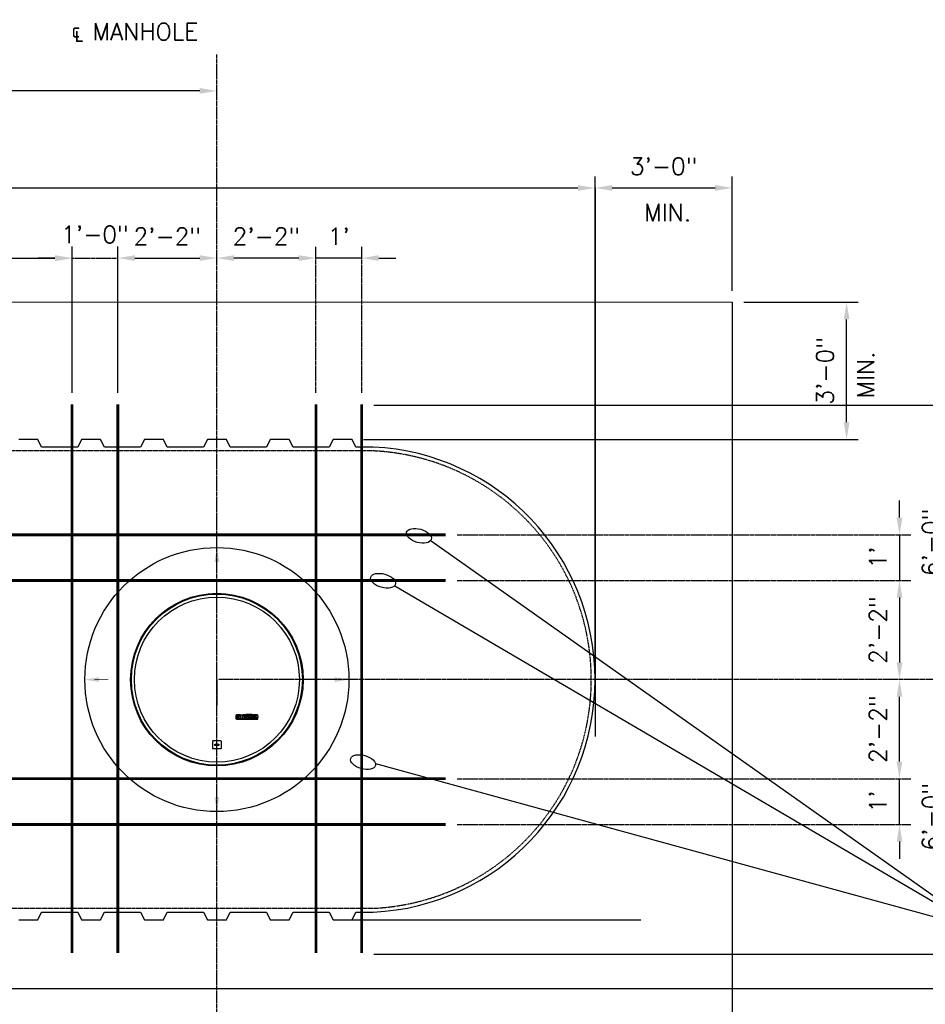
# Model space of a CAD drawing. Extents: x 2893 to 4079, y -406 to 622.
# Tile 33 of 53: x 3572 to 3810, y -18 to 240. Entities that reach past the tile are written whole.
import ezdxf

# ---------------------------------------------------------------- set-up
doc = ezdxf.new("R2010")
doc.units = 0
doc.header["$MEASUREMENT"] = 0
for name, pattern in [('CENTER1', [0.6625, 0.5, -0.075, 0.0125, -0.075]), ('HIDDEN3', [0.1875, 0.125, -0.0625]), ('TANK-SLAB$0$DASHED', [0.75, 0.5, -0.25])]:
    doc.linetypes.add(name, pattern=pattern)
doc.layers.get('0').update_dxf_attribs({"linetype": 'CONTINUOUS'})
for name, color, linetype in [('CENTERLINE', 3, 'CENTER1'), ('DIM', 3, 'CONTINUOUS'), ('REBAR', 4, 'TANK-SLAB$0$DASHED'), ('TANK-MANHOLE-COVER-40', 2, 'CONTINUOUS'), ('TANK-SLAB', 6, 'CONTINUOUS'), ('TANK-SLOPE', 3, 'CONTINUOUS'), ('TANK-UST', 5, 'CONTINUOUS'), ('TEXT', 3, 'CONTINUOUS')]:
    doc.layers.add(name, color=color, linetype=linetype)
doc.layers.add('FREEZE-LINES', color=8, linetype='CONTINUOUS', plot=False)
doc.styles.add('SIMPLEX', font='simplex')
doc.styles.add('TANK-SLAB$0$SIMPLEX', font='simplex')
doc.dimstyles.new('DIM48', dxfattribs={"dimscale": 48, "dimtxt": 0.09375, "dimasz": 0.09375, "dimexe": 0.0625, "dimexo": 0.0625, "dimgap": 0.0625, "dimtad": 1, "dimdec": 4, "dimzin": 3, "dimdsep": 46, "dimlunit": 4, "dimtxsty": 'SIMPLEX', "dimcen": 0, "dimclrd": 3, "dimclre": 3, "dimclrt": 3, "dimadec": 0, "dimazin": 0, "dimtfac": 1, "dimtdec": 4, "dimtofl": 0, "dimtmove": 2, "dimatfit": 3, "dimfxl": 1, "dimfrac": 2, "dimtolj": 1, "dimtzin": 3, "dimarcsym": 0})

# ---------------------------------------------------------------- blocks, each defined once
blk = doc.blocks.new('*D7')
at = {"layer": 'DIM', "color": 3, "lineweight": -2, "transparency": 16777216}
for p, q in [((3762.03, 165.68), (3792.03, 165.68)), ((3789.03, 134.18), (3789.03, 161.18)), ((3662.28, 129.68), (3792.03, 129.68))]:
    blk.add_line(p, q, dxfattribs=at)
at = {"layer": 'DIM', "color": 3, "transparency": 16777216}
for points in [[(3788.28, 161.18), (3789.78, 161.18), (3789.03, 165.68)], [(3788.28, 134.18), (3789.78, 134.18), (3789.03, 129.68)]]:
    blk.add_solid(points, dxfattribs=at)
at = {"layer": 'DIM', "color": 3, "transparency": 16777216, "insert": (3783.36, 147.68), "char_height": 4.5, "attachment_point": 5, "rotation": 90, "style": 'SIMPLEX'}
blk.add_mtext('\\A1;3\'-0"', dxfattribs=at)
blk = doc.blocks.new('*D21')
at = {"layer": 'DIM', "color": 3, "lineweight": -2, "transparency": 16777216}
for p, q in [((3664.98, 138.68), (3819.78, 138.68)), ((3816.78, 134.18), (3816.78, 71.18))]:
    blk.add_line(p, q, dxfattribs=at)
at = {"layer": 'DIM', "color": 3, "transparency": 16777216}
for points in [[(3816.03, 134.18), (3817.53, 134.18), (3816.78, 138.68)], [(3816.03, 71.18), (3817.53, 71.18), (3816.78, 66.68)]]:
    blk.add_solid(points, dxfattribs=at)
at = {"layer": 'DIM', "color": 3, "transparency": 16777216, "insert": (3811.11, 102.68), "char_height": 4.5, "attachment_point": 5, "rotation": 90, "style": 'SIMPLEX'}
blk.add_mtext('\\A1;6\'-0"', dxfattribs=at)
blk = doc.blocks.new('*D22')
at = {"layer": 'DIM', "color": 3, "lineweight": -2, "transparency": 16777216}
for p, q in [((3816.78, 62.18), (3816.78, -0.82)), ((3664.98, -5.32), (3819.78, -5.32))]:
    blk.add_line(p, q, dxfattribs=at)
at = {"layer": 'DIM', "color": 3, "transparency": 16777216}
for points in [[(3816.03, 62.18), (3817.53, 62.18), (3816.78, 66.68)], [(3816.03, -0.82), (3817.53, -0.82), (3816.78, -5.32)]]:
    blk.add_solid(points, dxfattribs=at)
at = {"layer": 'DIM', "color": 3, "transparency": 16777216, "insert": (3811.11, 30.68), "char_height": 4.5, "attachment_point": 5, "rotation": 90, "style": 'SIMPLEX'}
blk.add_mtext('\\A1;6\'-0"', dxfattribs=at)
blk = doc.blocks.new('*D23')
at = {"layer": 'DIM', "color": 3, "lineweight": -2, "transparency": 16777216}
for p, q in [((3802.91, 109.18), (3802.91, 113.68)), ((3802.91, 88.18), (3802.91, 83.68))]:
    blk.add_line(p, q, dxfattribs=at)
at = {"layer": 'DIM', "color": 3, "transparency": 16777216}
for points in [[(3802.16, 109.18), (3803.66, 109.18), (3802.91, 104.68)], [(3802.16, 88.18), (3803.66, 88.18), (3802.91, 92.68)]]:
    blk.add_solid(points, dxfattribs=at)
at = {"layer": 'DIM', "color": 3, "transparency": 16777216, "insert": (3797.23, 98.68), "char_height": 4.5, "attachment_point": 5, "rotation": 90, "style": 'SIMPLEX'}
blk.add_mtext("\\A1;1'", dxfattribs=at)
blk = doc.blocks.new('*D24')
at = {"layer": 'DIM', "color": 3, "lineweight": -2, "transparency": 16777216}
blk.add_line((3802.91, 88.18), (3802.91, 71.18), dxfattribs=at)
at = {"layer": 'DIM', "color": 3, "transparency": 16777216}
for points in [[(3802.16, 88.18), (3803.66, 88.18), (3802.91, 92.68)], [(3802.16, 71.18), (3803.66, 71.18), (3802.91, 66.68)]]:
    blk.add_solid(points, dxfattribs=at)
at = {"layer": 'DIM', "color": 3, "transparency": 16777216, "insert": (3797.23, 79.68), "char_height": 4.5, "attachment_point": 5, "rotation": 90, "style": 'SIMPLEX'}
blk.add_mtext('\\A1;2\'-2"', dxfattribs=at)
blk = doc.blocks.new('*D25')
at = {"layer": 'DIM', "color": 3, "lineweight": -2, "transparency": 16777216}
for p, q in [((3802.91, 45.18), (3802.91, 49.68)), ((3802.91, 24.18), (3802.91, 19.68))]:
    blk.add_line(p, q, dxfattribs=at)
at = {"layer": 'DIM', "color": 3, "transparency": 16777216}
for points in [[(3802.16, 45.18), (3803.66, 45.18), (3802.91, 40.68)], [(3802.16, 24.18), (3803.66, 24.18), (3802.91, 28.68)]]:
    blk.add_solid(points, dxfattribs=at)
at = {"layer": 'DIM', "color": 3, "transparency": 16777216, "insert": (3797.23, 34.68), "char_height": 4.5, "attachment_point": 5, "rotation": 90, "style": 'SIMPLEX'}
blk.add_mtext("\\A1;1'", dxfattribs=at)
blk = doc.blocks.new('*D26')
at = {"layer": 'DIM', "color": 3, "lineweight": -2, "transparency": 16777216}
blk.add_line((3802.91, 45.18), (3802.91, 62.18), dxfattribs=at)
at = {"layer": 'DIM', "color": 3, "transparency": 16777216}
for points in [[(3802.16, 62.18), (3803.66, 62.18), (3802.91, 66.68)], [(3802.16, 45.18), (3803.66, 45.18), (3802.91, 40.68)]]:
    blk.add_solid(points, dxfattribs=at)
at = {"layer": 'DIM', "color": 3, "transparency": 16777216, "insert": (3797.23, 53.68), "char_height": 4.5, "attachment_point": 5, "rotation": 90, "style": 'SIMPLEX'}
blk.add_mtext('\\A1;2\'-2"', dxfattribs=at)
blk = doc.blocks.new('*D30')
at = {"layer": 'DIM', "color": 3, "lineweight": -2, "transparency": 16777216}
for p, q in [((3645.28, 177.27), (3640.78, 177.27)), ((3666.28, 177.27), (3670.78, 177.27))]:
    blk.add_line(p, q, dxfattribs=at)
at = {"layer": 'DIM', "color": 3, "transparency": 16777216}
for points in [[(3645.28, 178.02), (3645.28, 176.52), (3649.78, 177.27)], [(3666.28, 178.02), (3666.28, 176.52), (3661.78, 177.27)]]:
    blk.add_solid(points, dxfattribs=at)
at = {"layer": 'DIM', "color": 3, "transparency": 16777216, "insert": (3655.78, 182.95), "char_height": 4.5, "attachment_point": 5, "style": 'SIMPLEX'}
blk.add_mtext("\\A1;1'", dxfattribs=at)
blk = doc.blocks.new('*D31')
at = {"layer": 'DIM', "color": 3, "lineweight": -2, "transparency": 16777216}
blk.add_line((3645.28, 177.27), (3628.28, 177.27), dxfattribs=at)
at = {"layer": 'DIM', "color": 3, "transparency": 16777216}
for points in [[(3628.28, 178.02), (3628.28, 176.52), (3623.78, 177.27)], [(3645.28, 178.02), (3645.28, 176.52), (3649.78, 177.27)]]:
    blk.add_solid(points, dxfattribs=at)
at = {"layer": 'DIM', "color": 3, "transparency": 16777216, "insert": (3636.78, 182.95), "char_height": 4.5, "attachment_point": 5, "style": 'SIMPLEX'}
blk.add_mtext('\\A1;2\'-2"', dxfattribs=at)
blk = doc.blocks.new('*D32')
at = {"layer": 'DIM', "color": 3, "lineweight": -2, "transparency": 16777216}
blk.add_line((3602.29, 177.27), (3619.28, 177.27), dxfattribs=at)
at = {"layer": 'DIM', "color": 3, "transparency": 16777216}
for points in [[(3602.29, 178.02), (3602.29, 176.52), (3597.79, 177.27)], [(3619.28, 178.02), (3619.28, 176.52), (3623.78, 177.27)]]:
    blk.add_solid(points, dxfattribs=at)
at = {"layer": 'DIM', "color": 3, "transparency": 16777216, "insert": (3610.79, 182.95), "char_height": 4.5, "attachment_point": 5, "style": 'SIMPLEX'}
blk.add_mtext('\\A1;2\'-2"', dxfattribs=at)
blk = doc.blocks.new('*D33')
at = {"layer": 'DIM', "color": 3, "lineweight": -2, "transparency": 16777216}
blk.add_line((3619.28, 221.12), (3278.03, 221.12), dxfattribs=at)
at = {"layer": 'DIM', "color": 3, "transparency": 16777216}
for points in [[(3278.03, 221.87), (3278.03, 220.37), (3273.53, 221.12)], [(3619.28, 221.87), (3619.28, 220.37), (3623.78, 221.12)]]:
    blk.add_solid(points, dxfattribs=at)
at = {"layer": 'DIM', "color": 3, "transparency": 16777216, "insert": (3448.66, 227.54), "char_height": 4.5, "attachment_point": 5, "style": 'SIMPLEX'}
blk.add_mtext('\\A1;29\'-2 1/4"', dxfattribs=at)
blk = doc.blocks.new('*D40')
at = {"layer": 'DIM', "color": 3, "lineweight": -2, "transparency": 16777216}
for p, q in [((3718.52, 195.65), (3278.03, 195.65)), ((3723.02, 192.68), (3723.02, 192.65))]:
    blk.add_line(p, q, dxfattribs=at)
at = {"layer": 'DIM', "color": 3, "transparency": 16777216}
for points in [[(3278.03, 196.4), (3278.03, 194.9), (3273.53, 195.65)], [(3718.52, 196.4), (3718.52, 194.9), (3723.02, 195.65)]]:
    blk.add_solid(points, dxfattribs=at)
at = {"layer": 'DIM', "color": 3, "transparency": 16777216, "insert": (3498.28, 202.08), "char_height": 4.5, "attachment_point": 5, "style": 'SIMPLEX'}
blk.add_mtext('\\A1;37\'-5 1/2" (F.V. TANK LENGTH)', dxfattribs=at)
blk = doc.blocks.new('*D43')
at = {"layer": 'DIM', "color": 3, "lineweight": -2, "transparency": 16777216}
for p, q in [((3723.02, 69.68), (3723.02, 198.68)), ((3759.03, 168.68), (3759.03, 198.68)), ((3727.52, 195.68), (3754.53, 195.68))]:
    blk.add_line(p, q, dxfattribs=at)
at = {"layer": 'DIM', "color": 3, "transparency": 16777216}
for points in [[(3727.52, 196.43), (3727.52, 194.93), (3723.02, 195.68)], [(3754.53, 196.43), (3754.53, 194.93), (3759.03, 195.68)]]:
    blk.add_solid(points, dxfattribs=at)
at = {"layer": 'DIM', "color": 3, "transparency": 16777216, "insert": (3741.03, 201.36), "char_height": 4.5, "attachment_point": 5, "style": 'SIMPLEX'}
blk.add_mtext('\\A1;3\'-0"', dxfattribs=at)
blk = doc.blocks.new('*D49')
at = {"color": 3, "lineweight": -2, "transparency": 16777216}
for p, q in [((3585.79, 141.94), (3585.79, 180.27)), ((3597.79, 141.94), (3597.79, 180.27)), ((3581.29, 177.27), (3576.79, 177.27)), ((3602.29, 177.27), (3606.79, 177.27))]:
    blk.add_line(p, q, dxfattribs=at)
at = {"color": 3, "transparency": 16777216}
for points in [[(3581.29, 178.02), (3581.29, 176.52), (3585.79, 177.27)], [(3602.29, 178.02), (3602.29, 176.52), (3597.79, 177.27)]]:
    blk.add_solid(points, dxfattribs=at)
at = {"color": 3, "transparency": 16777216, "insert": (3591.79, 183.47), "char_height": 4.5, "attachment_point": 5, "style": 'SIMPLEX'}
blk.add_mtext('\\A1;1\'-0"', dxfattribs=at)
blk = doc.blocks.new('*D56')
at = {"color": 3, "lineweight": -2, "transparency": 16777216}
for p, q in [((3494.49, 141.94), (3494.49, 180.2)), ((3585.79, 141.94), (3585.79, 180.2)), ((3581.29, 177.2), (3498.99, 177.2))]:
    blk.add_line(p, q, dxfattribs=at)
at = {"color": 3, "transparency": 16777216}
for points in [[(3498.99, 177.95), (3498.99, 176.45), (3494.49, 177.2)], [(3581.29, 177.95), (3581.29, 176.45), (3585.79, 177.2)]]:
    blk.add_solid(points, dxfattribs=at)
at = {"color": 3, "transparency": 16777216, "insert": (3540.14, 182.88), "char_height": 4.5, "attachment_point": 5, "style": 'SIMPLEX'}
blk.add_mtext('\\A1;7\'-7"', dxfattribs=at)

msp = doc.modelspace()

# ---------------------------------------------------------------- linework, layer by layer
for p, q in [((3623.78419, 66.68407), (3623.78419, 60.01514)), ((3659.28419, 3.68407), (3735.03419, 3.68407))]:
    msp.add_line(p, q)
at = {"layer": 'CENTERLINE'}
for p, q in [((3623.78419, -244.43288), (3623.78419, 230.7218)), ((3597.78603, 141.94069), (3597.78603, 180.2706)), ((3649.78235, 141.94069), (3649.78235, 180.2706)), ((3661.78235, 141.94103), (3661.78235, 180.2706)), ((3585.78603, 177.2706), (3597.78603, 177.2706)), ((3686.79737, 104.68483), (3805.90919, 104.68483)), ((3686.79737, 92.68483), (3805.90919, 92.68483)), ((3826.39024, 66.68483), (3624.17139, 66.68483)), ((3686.79737, 40.68483), (3805.90919, 40.68483)), ((3686.79737, 28.68483), (3805.90919, 28.68483))]:
    msp.add_line(p, q, dxfattribs=at)
at = {"layer": 'DIM'}
for p, q in [((3723.02101, 195.68407), (3723.02101, 51.76869)), ((3661.78235, 177.2706), (3649.78235, 177.2706)), ((3802.90919, 104.68483), (3802.90919, 92.68483)), ((3802.90919, 28.68483), (3802.90919, 40.68483))]:
    msp.add_line(p, q, dxfattribs=at)
at = {"layer": 'FREEZE-LINES', "linetype": 'Continuous'}
msp.add_line((2892.65601, -14.31593), (4008.65601, -14.31593), dxfattribs=at)
at = {"layer": 'REBAR', "const_width": 0.75}
for points in [[(3585.78603, 138.94103), (3585.78189, -5.06852)], [(3597.78603, 138.94069), (3597.78189, -5.06886)], [(3597.78603, 138.94069), (3597.78189, -5.06886)], [(3649.78235, 138.94069), (3649.7865, -5.06886)], [(3649.78235, 138.94069), (3649.7865, -5.06886)], [(3661.78235, 138.94103), (3661.7865, -5.06852)], [(3661.78235, 138.94103), (3661.7865, -5.06852)], [(3305.79583, 104.68407), (3683.78419, 104.68407)], [(3305.79583, 92.68407), (3683.78419, 92.68407)], [(3305.79583, 40.68407), (3683.78419, 40.68407)], [(3305.79583, 28.68407), (3683.78419, 28.68407)]]:
    msp.add_lwpolyline(points, dxfattribs=at)
at = {"layer": 'TANK-MANHOLE-COVER-40', "color": 2}
for points in [[(3629.96073, 57.4946), (3629.96073, 57.41117), (3629.02823, 57.41117, 0.414213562), (3628.94971, 57.33265), (3628.94971, 56.37021, 0.414213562), (3629.02823, 56.29169), (3634.49596, 56.29169), (3634.43303, 56.20826), (3629.03314, 56.20826, -0.414213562), (3628.86628, 56.37512), (3628.86628, 57.32774, -0.414213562), (3629.03314, 57.4946)], [(3629.50389, 56.68589), (3629.50389, 56.75926), (3629.03731, 56.75926), (3629.02982, 56.78188), (3629.02631, 56.80291), (3629.02125, 56.83642), (3629.01813, 56.86174), (3629.01696, 56.8859), (3629.01605, 56.91508, -1), (3629.81424, 56.91508), (3629.81371, 56.87513), (3629.81279, 56.82615), (3629.81371, 56.78456), (3629.80631, 56.73188), (3629.79891, 56.68659), (3629.78966, 56.645), (3629.77209, 56.59694), (3629.75636, 56.56829), (3629.73509, 56.53871), (3629.71474, 56.51099), (3629.68699, 56.48326), (3629.65831, 56.462), (3629.62409, 56.43982), (3629.58986, 56.42319), (3629.54546, 56.40655), (3629.49736, 56.39639), (3629.43909, 56.38992), (3629.37804, 56.38899), (3629.32624, 56.38899), (3629.26981, 56.39269), (3629.22634, 56.39823), (3629.19119, 56.40285), (3629.15974, 56.41117), (3629.12736, 56.41857), (3629.09129, 56.42966), (3629.08387, 56.43312), (3629.04829, 56.62759), (3629.09982, 56.61312), (3629.1273, 56.60488), (3629.1557, 56.59756), (3629.19417, 56.59024), (3629.23723, 56.58566), (3629.28944, 56.58383), (3629.32791, 56.58291), (3629.37097, 56.58658), (3629.40578, 56.59298), (3629.44058, 56.60488), (3629.46715, 56.62502), (3629.48461, 56.64253), (3629.49913, 56.6676)], [(3629.26307, 56.91508), (3629.26307, 56.94975, -1), (3629.52984, 56.94975), (3629.52984, 56.91508)], [(3629.85992, 56.43076), (3629.85992, 56.59431), (3629.99673, 56.59431, 0.414213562), (3630.08016, 56.67774), (3630.08016, 56.99489), (3629.85992, 56.99489), (3629.85992, 57.2756), (3630.08016, 57.2756), (3630.08016, 57.44952), (3630.23957, 57.44952, 0.161867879), (3630.50154, 57.14662), (3630.50154, 56.99362), (3630.39015, 56.99362), (3630.39015, 56.5589), (3630.38392, 56.52646), (3630.37639, 56.50097), (3630.36479, 56.4807), (3630.34972, 56.46274), (3630.33232, 56.44594), (3630.31203, 56.42914), (3630.29347, 56.41697), (3630.25057, 56.39959), (3630.21404, 56.39264), (3630.18215, 56.38916), (3630.1549, 56.38916), (3630.11837, 56.38916), (3630.08069, 56.38916), (3630.04938, 56.39148), (3630.01691, 56.39554), (3629.99082, 56.40075), (3629.96241, 56.4077), (3629.93284, 56.41407), (3629.89573, 56.42276)], [(3630.79055, 57.30296), (3630.59974, 57.30296, -0.414213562), (3630.54015, 57.36255), (3630.54015, 57.43501, -0.414213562), (3630.59974, 57.4946), (3630.79055, 57.4946, -0.414213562), (3630.85014, 57.43501), (3630.85014, 57.36255, -0.414213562)], [(3631.31434, 56.62759), (3631.36587, 56.61312), (3631.39336, 56.60488), (3631.42175, 56.59756), (3631.46023, 56.59024), (3631.50328, 56.58566), (3631.55549, 56.58383), (3631.59397, 56.58291), (3631.63702, 56.58658), (3631.67183, 56.59298), (3631.70664, 56.60488), (3631.7332, 56.62502), (3631.75066, 56.64253), (3631.76518, 56.6676), (3631.76994, 56.68589), (3631.76994, 56.75926), (3631.30336, 56.75926), (3631.29588, 56.78188), (3631.29237, 56.80291), (3631.2873, 56.83642), (3631.28418, 56.86174), (3631.28301, 56.8859), (3631.2821, 56.91508, -1), (3632.08029, 56.91508), (3632.07976, 56.87513), (3632.07884, 56.82615), (3632.07976, 56.78456), (3632.07236, 56.73188), (3632.06496, 56.68659), (3632.05571, 56.645), (3632.03814, 56.59694), (3632.02241, 56.56829), (3632.00114, 56.53871), (3631.98079, 56.51099), (3631.95304, 56.48326), (3631.92437, 56.462), (3631.89014, 56.43982), (3631.85592, 56.42319), (3631.81152, 56.40655), (3631.76342, 56.39639), (3631.70514, 56.38992), (3631.64409, 56.38899), (3631.59229, 56.38899), (3631.53587, 56.39269), (3631.49239, 56.39823), (3631.45724, 56.40285), (3631.42579, 56.41117), (3631.39342, 56.41857), (3631.35734, 56.42966), (3631.34992, 56.43312)], [(3631.52913, 56.91508), (3631.52913, 56.94975, -1), (3631.79589, 56.94975), (3631.79589, 56.91508)], [(3633.851, 57.30296), (3633.66019, 57.30296, -0.414213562), (3633.6006, 57.36255), (3633.6006, 57.43501, -0.414213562), (3633.66019, 57.4946), (3633.851, 57.4946, -0.414213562), (3633.91059, 57.43501), (3633.91059, 57.36255, -0.414213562)]]:
    msp.add_lwpolyline(points, format="xyb", close=True, dxfattribs=at)
for points in [[(3630.85014, 56.40749), (3630.54015, 56.40749), (3630.54015, 57.24675), (3630.85014, 57.24675)], [(3631.23572, 56.40749), (3630.92573, 56.40749), (3630.92573, 57.4946), (3631.23572, 57.4946)], [(3633.08036, 57.41117), (3633.08036, 57.4946), (3631.36211, 57.4946), (3631.36211, 57.41117)], [(3633.005, 56.80647), (3633.00516, 56.80386), (3633.00533, 56.80122), (3633.00551, 56.79855), (3633.00569, 56.79584), (3633.00589, 56.79312), (3633.00608, 56.79038), (3633.00628, 56.78763), (3633.00647, 56.78487), (3633.00666, 56.78211), (3633.00685, 56.77934), (3633.00705, 56.77654), (3633.00727, 56.77371), (3633.00752, 56.77083), (3633.00781, 56.76789), (3633.00815, 56.76488), (3633.00854, 56.76178), (3633.009, 56.75859), (3633.00952, 56.75533), (3633.01009, 56.75201), (3633.01071, 56.74866), (3633.01138, 56.7453), (3633.01208, 56.74196), (3633.01282, 56.73864), (3633.01358, 56.73539), (3633.01436, 56.7322), (3633.01516, 56.72909), (3633.016, 56.72605), (3633.01686, 56.72308), (3633.01775, 56.72017), (3633.01868, 56.71734), (3633.01965, 56.71457), (3633.02067, 56.71186), (3633.02173, 56.70921), (3633.02283, 56.70662), (3633.02399, 56.70409), (3633.02519, 56.7016), (3633.02645, 56.69917), (3633.02777, 56.69678), (3633.02914, 56.69443), (3633.03057, 56.69212), (3633.03206, 56.68985), (3633.03362, 56.68762), (3633.03523, 56.68543), (3633.03689, 56.6833), (3633.03862, 56.68124), (3633.04039, 56.67924), (3633.04222, 56.67731), (3633.0441, 56.67546), (3633.04604, 56.6737), (3633.04803, 56.67202), (3633.05009, 56.67041), (3633.05221, 56.66887), (3633.05441, 56.6674), (3633.05669, 56.66598), (3633.05907, 56.66461), (3633.06153, 56.66329), (3633.0641, 56.66202), (3633.06676, 56.66079), (3633.06949, 56.65962), (3633.07229, 56.6585), (3633.07515, 56.65746), (3633.07805, 56.6565), (3633.08099, 56.65562), (3633.08394, 56.65483), (3633.08691, 56.65414), (3633.08989, 56.65354), (3633.09288, 56.65304), (3633.09587, 56.65264), (3633.09887, 56.65233), (3633.10187, 56.65211), (3633.10487, 56.65198), (3633.10788, 56.65193), (3633.11089, 56.65198), (3633.11389, 56.65211), (3633.11689, 56.65233), (3633.11989, 56.65264), (3633.12288, 56.65304), (3633.12587, 56.65354), (3633.12885, 56.65414), (3633.13182, 56.65483), (3633.13477, 56.65562), (3633.13771, 56.6565), (3633.14061, 56.65746), (3633.14347, 56.6585), (3633.14627, 56.65962), (3633.149, 56.66079), (3633.15166, 56.66202), (3633.15423, 56.66329), (3633.15669, 56.66461), (3633.15907, 56.66598), (3633.16135, 56.6674), (3633.16355, 56.66887), (3633.16567, 56.67041), (3633.16773, 56.67202), (3633.16972, 56.6737), (3633.17166, 56.67546), (3633.17354, 56.67731), (3633.17537, 56.67924), (3633.17715, 56.68124), (3633.17887, 56.6833), (3633.18053, 56.68543), (3633.18214, 56.68762), (3633.1837, 56.68985), (3633.18519, 56.69212), (3633.18662, 56.69443), (3633.18799, 56.69678), (3633.18931, 56.69917), (3633.19057, 56.7016), (3633.19177, 56.70409), (3633.19293, 56.70662), (3633.19403, 56.70921), (3633.19509, 56.71186), (3633.19611, 56.71457), (3633.19708, 56.71734), (3633.19801, 56.72017), (3633.1989, 56.72308), (3633.19976, 56.72605), (3633.2006, 56.72909), (3633.2014, 56.7322), (3633.20218, 56.73539), (3633.20294, 56.73864), (3633.20368, 56.74196), (3633.20438, 56.7453), (3633.20505, 56.74866), (3633.20567, 56.75201), (3633.20624, 56.75533), (3633.20676, 56.75859), (3633.20722, 56.76178), (3633.20761, 56.76488), (3633.20795, 56.76789), (3633.20824, 56.77083), (3633.20849, 56.77371), (3633.20871, 56.77654), (3633.20891, 56.77934), (3633.2091, 56.78211), (3633.20929, 56.78487), (3633.20948, 56.78763), (3633.20968, 56.79038), (3633.20987, 56.79312), (3633.21007, 56.79584), (3633.21025, 56.79855), (3633.21043, 56.80122), (3633.2106, 56.80386), (3633.21076, 56.80647), (3633.2109, 56.80903), (3633.21102, 56.81156), (3633.21112, 56.81406), (3633.21121, 56.81652), (3633.21127, 56.81897), (3633.21132, 56.8214), (3633.21135, 56.82382), (3633.21136, 56.82623), (3633.21135, 56.82865), (3633.21132, 56.83107), (3633.21127, 56.8335), (3633.21121, 56.83594), (3633.21112, 56.83841), (3633.21102, 56.8409), (3633.2109, 56.84343), (3633.21076, 56.84599), (3633.2106, 56.8486), (3633.21043, 56.85124), (3633.21025, 56.85392), (3633.21007, 56.85662), (3633.20987, 56.85935), (3633.20968, 56.86209), (3633.20948, 56.86484), (3633.20929, 56.8676), (3633.2091, 56.87036), (3633.20891, 56.87313), (3633.20871, 56.87592), (3633.20849, 56.87876), (3633.20824, 56.88164), (3633.20795, 56.88458), (3633.20761, 56.88759), (3633.20722, 56.89069), (3633.20676, 56.89388), (3633.20624, 56.89714), (3633.20567, 56.90045), (3633.20505, 56.9038), (3633.20438, 56.90716), (3633.20368, 56.91051), (3633.20294, 56.91382), (3633.20218, 56.91708), (3633.2014, 56.92027), (3633.2006, 56.92338), (3633.19976, 56.92642), (3633.1989, 56.92939), (3633.19801, 56.93229), (3633.19708, 56.93513), (3633.19611, 56.9379), (3633.19509, 56.94061), (3633.19403, 56.94325), (3633.19293, 56.94584), (3633.19177, 56.94838), (3633.19057, 56.95086), (3633.18931, 56.9533), (3633.18799, 56.95569), (3633.18662, 56.95804), (3633.18519, 56.96035), (3633.1837, 56.96262), (3633.18214, 56.96485), (3633.18053, 56.96703), (3633.17887, 56.96916), (3633.17715, 56.97123), (3633.17537, 56.97323), (3633.17354, 56.97516), (3633.17166, 56.977), (3633.16972, 56.97877), (3633.16773, 56.98045), (3633.16567, 56.98206), (3633.16355, 56.98359), (3633.16135, 56.98507), (3633.15907, 56.98649), (3633.15669, 56.98785), (3633.15423, 56.98917), (3633.15166, 56.99045), (3633.149, 56.99168), (3633.14627, 56.99285), (3633.14347, 56.99396), (3633.14061, 56.995), (3633.13771, 56.99597), (3633.13477, 56.99685), (3633.13182, 56.99764), (3633.12885, 56.99833), (3633.12587, 56.99892), (3633.12288, 56.99942), (3633.11989, 56.99983), (3633.11689, 57.00014), (3633.11389, 57.00036), (3633.11089, 57.00049), (3633.10788, 57.00053), (3633.10487, 57.00049), (3633.10187, 57.00036), (3633.09887, 57.00014), (3633.09587, 56.99983), (3633.09288, 56.99942), (3633.08989, 56.99892), (3633.08691, 56.99833), (3633.08394, 56.99764), (3633.08099, 56.99685), (3633.07805, 56.99597), (3633.07515, 56.995), (3633.07229, 56.99396), (3633.06949, 56.99285), (3633.06676, 56.99168), (3633.0641, 56.99045), (3633.06153, 56.98917), (3633.05907, 56.98785), (3633.05669, 56.98649), (3633.05441, 56.98507), (3633.05221, 56.98359), (3633.05009, 56.98206), (3633.04803, 56.98045), (3633.04604, 56.97877), (3633.0441, 56.977), (3633.04222, 56.97516), (3633.04039, 56.97323), (3633.03862, 56.97123), (3633.03689, 56.96916), (3633.03523, 56.96703), (3633.03362, 56.96485), (3633.03206, 56.96262), (3633.03057, 56.96035), (3633.02914, 56.95804), (3633.02777, 56.95569), (3633.02645, 56.9533), (3633.02519, 56.95086), (3633.02399, 56.94838), (3633.02283, 56.94584), (3633.02173, 56.94325), (3633.02067, 56.94061), (3633.01965, 56.9379), (3633.01868, 56.93513), (3633.01775, 56.93229), (3633.01686, 56.92939), (3633.016, 56.92642), (3633.01516, 56.92338), (3633.01436, 56.92027), (3633.01358, 56.91708), (3633.01282, 56.91382), (3633.01208, 56.91051), (3633.01138, 56.90716), (3633.01071, 56.9038), (3633.01009, 56.90045), (3633.00952, 56.89714), (3633.009, 56.89388), (3633.00854, 56.89069), (3633.00815, 56.88759), (3633.00781, 56.88458), (3633.00752, 56.88164), (3633.00727, 56.87876), (3633.00705, 56.87592), (3633.00685, 56.87313), (3633.00666, 56.87036), (3633.00647, 56.8676), (3633.00628, 56.86484), (3633.00608, 56.86209), (3633.00589, 56.85935), (3633.00569, 56.85662), (3633.00551, 56.85392), (3633.00533, 56.85124), (3633.00516, 56.8486), (3633.005, 56.84599), (3633.00486, 56.84343), (3633.00474, 56.8409), (3633.00464, 56.83841), (3633.00455, 56.83594), (3633.00449, 56.8335), (3633.00444, 56.83107), (3633.00441, 56.82865), (3633.0044, 56.82623), (3633.00441, 56.82382), (3633.00444, 56.8214), (3633.00449, 56.81897), (3633.00455, 56.81652), (3633.00464, 56.81406), (3633.00474, 56.81156), (3633.00486, 56.80903)], [(3633.91059, 56.40749), (3633.6006, 56.40749), (3633.6006, 57.24675), (3633.91059, 57.24675)]]:
    msp.add_lwpolyline(points, close=True, dxfattribs=at)
for points in [[(3632.35743, 57.00699), (3632.36322, 57.00699), (3632.36322, 57.26799), (3632.63444, 57.26799), (3632.63444, 56.40749), (3632.32445, 56.40749), (3632.32445, 56.76935, 0.414213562), (3632.15759, 56.9362), (3632.1139, 56.9362), (3632.1139, 57.26799, -0.015514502), (3632.12747, 57.27483, -0.024733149), (3632.13631, 57.27842, -0.005945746), (3632.15197, 57.28369, -0.012869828), (3632.1593, 57.28585, -0.049413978), (3632.17578, 57.28855, -0.053929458), (3632.19107, 57.28787, -0.036627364), (3632.20557, 57.28456, -0.042564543), (3632.21744, 57.27977, -0.006290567), (3632.22779, 57.27436, -0.008872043), (3632.23502, 57.27031, -0.009321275), (3632.24655, 57.26328, -0.009741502), (3632.25733, 57.25613, -0.028906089), (3632.26752, 57.24816, -0.027693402), (3632.27716, 57.2387, -0.026629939), (3632.28624, 57.22761, -0.041647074), (3632.29102, 57.21979, -0.000264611), (3632.29597, 57.20994, -0.00016335), (3632.30398, 57.19398, -0.000116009), (3632.31319, 57.17557, -0.000665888), (3632.31479, 57.17236, -0.034842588), (3632.31739, 57.16608, -0.014153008), (3632.32223, 57.15007, -0.001675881), (3632.32595, 57.1362, 0.003030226), (3632.32967, 57.12232, 0.000398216), (3632.33339, 57.10884, -0.000723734), (3632.3371, 57.09536, -0.001660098), (3632.34149, 57.07913, -0.006697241), (3632.34251, 57.07509, -0.003793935), (3632.34338, 57.07134, -0.000692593), (3632.34792, 57.05077, -0.000271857), (3632.34847, 57.04827, -0.000019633), (3632.35603, 57.01362, -0.002677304), (3632.35711, 57.00858, -0.000101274), (3632.35743, 57.00699)], [(3634.45405, 57.32094), (3634.45405, 57.06752), (3634.53557, 57.06752), (3634.53557, 56.84751), (3634.45405, 56.84751), (3634.45405, 56.40749), (3634.14406, 56.40749), (3634.14406, 56.84751), (3633.96583, 56.84751), (3633.96583, 57.06752), (3634.14406, 57.06752), (3634.14406, 57.24337, 0.414213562), (3634.08447, 57.30296), (3633.96583, 57.30296), (3633.96583, 57.4946)]]:
    msp.add_lwpolyline(points, format="xyb", dxfattribs=at)
for points in [[(3633.22093, 57.04284), (3633.22012, 57.0472), (3633.21838, 57.05599), (3633.21654, 57.06475), (3633.21462, 57.07343), (3633.21263, 57.08196), (3633.21059, 57.0903), (3633.20848, 57.09845), (3633.2063, 57.10641), (3633.20404, 57.11418), (3633.2017, 57.12177), (3633.19926, 57.1292), (3633.19672, 57.13645), (3633.19407, 57.14354), (3633.1913, 57.15046), (3633.18841, 57.15724), (3633.18538, 57.16388), (3633.18222, 57.17038), (3633.17893, 57.17675), (3633.17548, 57.18301), (3633.17189, 57.18916), (3633.16815, 57.1952), (3633.16424, 57.20115), (3633.16018, 57.20699), (3633.15597, 57.21271), (3633.1516, 57.21828), (3633.1471, 57.22369), (3633.14244, 57.22893), (3633.13765, 57.23397), (3633.13273, 57.2388), (3633.12766, 57.24342), (3633.12245, 57.24782), (3633.11707, 57.25203), (3633.11151, 57.25606), (3633.10575, 57.25992), (3633.09977, 57.26363), (3633.09356, 57.2672), (3633.08711, 57.27065), (3633.08039, 57.274), (3633.07344, 57.27721), (3633.06628, 57.28028), (3633.05895, 57.28319), (3633.05147, 57.28592), (3633.04387, 57.28844), (3633.03619, 57.29075), (3633.02845, 57.29281), (3633.02067, 57.29462), (3633.01288, 57.29618), (3633.00506, 57.29748), (3632.99723, 57.29854), (3632.98938, 57.29936), (3632.98153, 57.29994), (3632.97366, 57.30028), (3632.9658, 57.3004), (3632.95793, 57.30028), (3632.95007, 57.29994), (3632.94221, 57.29936), (3632.93436, 57.29854), (3632.92653, 57.29748), (3632.91871, 57.29618), (3632.91092, 57.29462), (3632.90315, 57.29281), (3632.89541, 57.29075), (3632.88772, 57.28844), (3632.88013, 57.28592), (3632.87265, 57.28319), (3632.86531, 57.28028), (3632.85815, 57.27721), (3632.8512, 57.274), (3632.84449, 57.27065), (3632.83803, 57.2672), (3632.83182, 57.26363), (3632.82584, 57.25992), (3632.82008, 57.25606), (3632.81452, 57.25203), (3632.80914, 57.24782), (3632.80393, 57.24342), (3632.79887, 57.2388), (3632.79394, 57.23397), (3632.78915, 57.22893), (3632.7845, 57.22369), (3632.77999, 57.21828), (3632.77562, 57.21271), (3632.77141, 57.20699), (3632.76735, 57.20115), (3632.76345, 57.1952), (3632.7597, 57.18916), (3632.75611, 57.18301), (3632.75267, 57.17675), (3632.74937, 57.17038), (3632.74621, 57.16388), (3632.74318, 57.15724), (3632.74029, 57.15046), (3632.73752, 57.14354), (3632.73487, 57.13645), (3632.73233, 57.1292), (3632.72989, 57.12177), (3632.72755, 57.11418), (3632.72529, 57.10641), (3632.72311, 57.09845), (3632.72101, 57.0903), (3632.71896, 57.08196), (3632.71697, 57.07343), (3632.71505, 57.06475), (3632.71321, 57.05599), (3632.71147, 57.0472), (3632.70984, 57.03844), (3632.70834, 57.02976), (3632.70698, 57.02122), (3632.70578, 57.01288), (3632.70475, 57.00477), (3632.70387, 56.99688), (3632.70311, 56.98919), (3632.70245, 56.98165), (3632.70187, 56.97423), (3632.70134, 56.96691), (3632.70085, 56.95966), (3632.70036, 56.95243), (3632.69986, 56.94522), (3632.69935, 56.93802), (3632.69883, 56.93084), (3632.69833, 56.92371), (3632.69784, 56.91664), (3632.69736, 56.90963), (3632.69692, 56.90272), (3632.69652, 56.89589), (3632.69615, 56.88918), (3632.69584, 56.88257), (3632.69557, 56.87604), (3632.69534, 56.86958), (3632.69517, 56.86318), (3632.69504, 56.85682), (3632.69497, 56.85049), (3632.69494, 56.84417), (3632.69497, 56.83785), (3632.69504, 56.83152), (3632.69517, 56.82516), (3632.69534, 56.81875), (3632.69557, 56.8123), (3632.69584, 56.80577), (3632.69615, 56.79915), (3632.69652, 56.79244), (3632.69692, 56.78562), (3632.69736, 56.7787), (3632.69784, 56.7717), (3632.69833, 56.76462), (3632.69883, 56.75749), (3632.69935, 56.75032), (3632.69986, 56.74312), (3632.70036, 56.7359), (3632.70085, 56.72868), (3632.70134, 56.72142), (3632.70187, 56.7141), (3632.70245, 56.70669), (3632.70311, 56.69915), (3632.70387, 56.69145), (3632.70475, 56.68357), (3632.70578, 56.67546), (3632.70698, 56.66711), (3632.70834, 56.65857), (3632.70984, 56.64989), (3632.71147, 56.64113), (3632.71321, 56.63234), (3632.71505, 56.62358), (3632.71697, 56.61491), (3632.71896, 56.60638), (3632.72101, 56.59804), (3632.72311, 56.58989), (3632.72529, 56.58193), (3632.72755, 56.57416), (3632.72989, 56.56656), (3632.73233, 56.55914), (3632.73487, 56.55189), (3632.73752, 56.5448), (3632.74029, 56.53787), (3632.74318, 56.53109), (3632.74621, 56.52446), (3632.74937, 56.51796), (3632.75267, 56.51158), (3632.75611, 56.50532), (3632.7597, 56.49918), (3632.76345, 56.49313), (3632.76735, 56.48718), (3632.77141, 56.48134), (3632.77562, 56.47563), (3632.77999, 56.47006), (3632.7845, 56.46464), (3632.78915, 56.45941), (3632.79394, 56.45437), (3632.79887, 56.44953), (3632.80393, 56.44492), (3632.80914, 56.44051), (3632.81452, 56.43631), (3632.82008, 56.43228), (3632.82584, 56.42842), (3632.83182, 56.42471), (3632.83803, 56.42113), (3632.84449, 56.41768), (3632.8512, 56.41434), (3632.85815, 56.41112), (3632.86531, 56.40805), (3632.87265, 56.40514), (3632.88013, 56.40242), (3632.88772, 56.39989), (3632.89541, 56.39759), (3632.90315, 56.39552), (3632.91092, 56.39371), (3632.91871, 56.39216), (3632.92653, 56.39085), (3632.93436, 56.38979), (3632.94221, 56.38897), (3632.95007, 56.3884), (3632.95793, 56.38805), (3632.9658, 56.38794), (3632.97366, 56.38805), (3632.98153, 56.3884), (3632.98938, 56.38897), (3632.99723, 56.38979), (3633.00506, 56.39085), (3633.01288, 56.39216), (3633.02067, 56.39371), (3633.02845, 56.39552), (3633.03619, 56.39759), (3633.04387, 56.39989), (3633.05147, 56.40242), (3633.05895, 56.40514), (3633.06628, 56.40805), (3633.07344, 56.41112), (3633.08039, 56.41434), (3633.08711, 56.41768), (3633.09356, 56.42113), (3633.09977, 56.42471), (3633.10575, 56.42842), (3633.11151, 56.43228), (3633.11707, 56.43631), (3633.12245, 56.44051), (3633.12766, 56.44492), (3633.13273, 56.44953), (3633.13765, 56.45437), (3633.14244, 56.45941), (3633.1471, 56.46464), (3633.1516, 56.47006), (3633.15597, 56.47563), (3633.16018, 56.48134), (3633.16424, 56.48718), (3633.16815, 56.49313), (3633.17189, 56.49918), (3633.17548, 56.50532), (3633.17893, 56.51158), (3633.18222, 56.51796), (3633.18538, 56.52446), (3633.18841, 56.53109), (3633.1913, 56.53787), (3633.19407, 56.5448), (3633.19672, 56.55189), (3633.19926, 56.55914), (3633.2017, 56.56656), (3633.20404, 56.57416), (3633.2063, 56.58193), (3633.20848, 56.58989), (3633.21059, 56.59804), (3633.21263, 56.60638), (3633.21462, 56.61491), (3633.21654, 56.62358), (3633.21838, 56.63234), (3633.22012, 56.64113), (3633.22093, 56.64549)], [(3633.22093, 57.04284), (3633.22093, 57.4946), (3633.53092, 57.4946), (3633.53092, 56.40749), (3633.22093, 56.40749), (3633.22093, 56.64549)], [(3633.96583, 57.4946), (3633.98349, 57.4969), (3633.99893, 57.49888), (3634.01245, 57.50056), (3634.02435, 57.50198), (3634.03493, 57.50316), (3634.04449, 57.50413), (3634.05331, 57.50493), (3634.06171, 57.50558), (3634.06993, 57.50611), (3634.07803, 57.50654), (3634.08604, 57.50687), (3634.09397, 57.50713), (3634.10184, 57.50732), (3634.10968, 57.50745), (3634.11749, 57.50755), (3634.12529, 57.50762), (3634.13311, 57.50767), (3634.14097, 57.50769), (3634.14888, 57.50768), (3634.15687, 57.50764), (3634.16495, 57.50753), (3634.17315, 57.50737), (3634.18148, 57.50714), (3634.18997, 57.50683), (3634.19862, 57.50644), (3634.20736, 57.50596), (3634.2161, 57.50539), (3634.22476, 57.50474), (3634.23325, 57.50401), (3634.24149, 57.5032), (3634.24938, 57.50232), (3634.25685, 57.50136), (3634.26382, 57.50032), (3634.27034, 57.49922), (3634.27644, 57.49805), (3634.2822, 57.49682), (3634.28765, 57.49553), (3634.29285, 57.49418), (3634.29786, 57.49279), (3634.30273, 57.49134), (3634.30751, 57.48985), (3634.3122, 57.4883), (3634.31681, 57.48668), (3634.32135, 57.48497), (3634.32582, 57.48315), (3634.33024, 57.48122), (3634.3346, 57.47916), (3634.33891, 57.47695), (3634.34317, 57.47458), (3634.34736, 57.47209), (3634.35147, 57.4695), (3634.35545, 57.46685), (3634.3593, 57.46417), (3634.36298, 57.4615), (3634.36648, 57.45886), (3634.36976, 57.45629), (3634.37283, 57.45381), (3634.37571, 57.4514), (3634.37847, 57.44902), (3634.38117, 57.44663), (3634.38387, 57.44419), (3634.38661, 57.44168), (3634.38946, 57.43905), (3634.39247, 57.43626), (3634.39568, 57.43329), (3634.39907, 57.43015), (3634.40257, 57.42684), (3634.40613, 57.42337), (3634.40972, 57.41977), (3634.41326, 57.41604), (3634.41672, 57.4122), (3634.42003, 57.40825), (3634.42317, 57.40421), (3634.42613, 57.40005), (3634.42892, 57.39573), (3634.43156, 57.39123), (3634.43407, 57.38649), (3634.43644, 57.38151), (3634.4387, 57.37623), (3634.44086, 57.37062), (3634.44293, 57.36468), (3634.4449, 57.35847), (3634.44676, 57.35209), (3634.4485, 57.34563), (3634.45011, 57.33919), (3634.45158, 57.33287), (3634.45289, 57.32675), (3634.45405, 57.32094)]]:
    msp.add_lwpolyline(points, dxfattribs=at)
at = {"layer": 'TANK-MANHOLE-COVER-40', "color": 2, "linetype": 'Continuous', "flags": 128}
for points in [[(3624.86687, 48.6132, 0.414213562), (3624.96529, 48.71162), (3624.96529, 50.48328, 0.414213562), (3624.86687, 50.5817), (3622.70152, 50.5817, 0.414213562), (3622.60309, 50.48328), (3622.60309, 48.71162, 0.414213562), (3622.70152, 48.6132)], [(3623.99529, 49.77462), (3624.32687, 49.77462, -0.159100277), (3624.32687, 49.42029), (3623.99529, 49.42029, -0.466252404), (3623.57309, 49.42029), (3623.24151, 49.42029, -0.159100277), (3623.24151, 49.77462), (3623.57309, 49.77462, -0.466252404)]]:
    msp.add_lwpolyline(points, format="xyb", close=True, dxfattribs=at)
at = {"layer": 'TANK-MANHOLE-COVER-40', "color": 4, "linetype": 'Continuous'}
msp.add_circle((3623.78419, 66.68407), 22.63902, dxfattribs=at)
at = {"layer": 'TANK-MANHOLE-COVER-40', "color": 1, "linetype": 'Continuous'}
msp.add_circle((3623.78419, 66.68407), 22.44094, dxfattribs=at)
at = {"layer": 'TANK-MANHOLE-COVER-40', "color": 2, "linetype": 'Continuous'}
msp.add_circle((3623.78419, 66.68407), 21.65354, dxfattribs=at)
at = {"layer": 'TANK-SLAB'}
msp.add_lwpolyline([(3212.91667, -194.31593), (3212.91667, 165.83043), (3759.03419, 165.68407), (3759.03419, -194.31593)], close=True, dxfattribs=at)
at = {"layer": 'TANK-SLOPE', "const_width": 0.125}
for points in [[(3623.78419, 98.82309), (3623.78419, 95.1823)], [(3591.64517, 66.68407), (3595.28596, 66.68407)], [(3655.92321, 66.68407), (3652.28243, 66.68407)], [(3623.78419, 34.54504), (3623.78419, 38.18583)]]:
    msp.add_lwpolyline(points, dxfattribs=at)
at = {"layer": 'TANK-SLOPE'}
msp.add_circle((3623.78419, 66.68407), 34.63902, dxfattribs=at)
for points in [[(3624.40919, 97.57309), (3623.78419, 101.32309), (3623.15919, 97.57309)], [(3592.89517, 66.05907), (3589.14517, 66.68407), (3592.89517, 67.30907)], [(3654.67321, 66.05907), (3658.42321, 66.68407), (3654.67321, 67.30907)], [(3624.40919, 35.79504), (3623.78419, 32.04504), (3623.15919, 35.79504)]]:
    msp.add_solid(points, dxfattribs=at)
at = {"layer": 'TANK-UST'}
msp.add_lwpolyline([(3571.78419, 3.68407), (3576.78419, 3.68407), (3577.76484, 5.68407), (3587.28419, 5.68407), (3588.28419, 3.68407), (3593.28419, 3.68407), (3594.28419, 5.68407), (3603.78419, 5.68407), (3604.78419, 3.68407), (3609.78419, 3.68407), (3610.78419, 5.68407), (3620.28419, 5.68407), (3621.28419, 3.68407), (3626.28419, 3.68407), (3627.28419, 5.68407), (3636.78419, 5.68407), (3637.78419, 3.68407), (3642.78419, 3.68407), (3643.78419, 5.68407), (3653.28419, 5.68407), (3654.28419, 3.68407), (3659.28419, 3.68407), (3660.28419, 5.68407), (3664.82021, 5.68407, 0.9543276), (3664.82021, 127.68407), (3660.28419, 127.68407), (3659.28419, 129.68407), (3654.28419, 129.68407), (3653.28419, 127.68407), (3643.78419, 127.68407), (3642.78419, 129.68407), (3637.78419, 129.68407), (3636.78419, 127.68407), (3627.28419, 127.68407), (3626.28419, 129.68407), (3621.28419, 129.68407), (3620.28419, 127.68407), (3610.78419, 127.68407), (3609.78419, 129.68407), (3604.78419, 129.68407), (3603.78419, 127.68407), (3594.28419, 127.68407), (3593.28419, 129.68407), (3588.28419, 129.68407), (3587.28419, 127.68407), (3577.76484, 127.68407), (3576.78419, 129.68407), (3571.78419, 129.68407)], format="xyb", dxfattribs=at)
at = {"layer": 'TANK-UST', "color": 2, "linetype": 'HIDDEN3'}
msp.add_lwpolyline([(3336.28419, 126.68407), (3331.77164, 126.68407, 0.9539575), (3331.77164, 6.68407), (3336.28419, 6.68407), (3435.30354, 6.68407), (3660.30354, 6.68407), (3664.79674, 6.68407, 0.9539575), (3664.79674, 126.68407), (3660.30354, 126.68407), (3435.30354, 126.68407)], format="xyb", close=True, dxfattribs=at)
at = {"layer": 'TEXT'}
for p in [(3679.98678, 103.10521), (3670.49723, 91.31774), (3665.44959, 44.63957)]:
    msp.add_line(p, (3824.33132, 1.08734), dxfattribs=at)
for centre in [(3676.80577, 104.40295), (3667.40684, 92.61906), (3662.16299, 45.05048)]:
    msp.add_ellipse(centre, major_axis=(-3.25349, 0.92471), ratio=0.525325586, dxfattribs=at)

# ---------------------------------------------------------------- texts
at = {"layer": 'DIM', "style": 'TANK-SLAB$0$SIMPLEX'}
msp.add_text('MIN.', height=4.5, dxfattribs=at).set_placement((3735.89043, 186.99565))
msp.add_text('MIN.', height=4.5, rotation=90, dxfattribs=at).set_placement((3796.29002, 140.41006))
at = {"layer": 'TEXT', "insert": (3585.65696, 238.90488), "char_height": 4.5, "width": 78.1775253, "attachment_point": 1, "style": 'TANK-SLAB$0$SIMPLEX'}
msp.add_mtext('℄ MANHOLE ', dxfattribs=at)

# ---------------------------------------------------------------- dimensions: what is measured, and where the dimension line sits
dim = msp.add_linear_dim(base=(3585.78603, 177.2706), p1=(3597.78603, 138.94069), p2=(3585.78603, 138.94103), angle=180, dimstyle='DIM48')
dim.commit()
dim.dimension.update_dxf_attribs({"geometry": '*D49', "text_midpoint": (3591.78603, 183.47154), "dimtype": 160})
dim = msp.add_linear_dim(base=(3494.49384, 177.19752), p1=(3585.78603, 138.94103), p2=(3494.49384, 138.94103), angle=180, text='7\'-7"', dimstyle='DIM48')
dim.commit()
dim.dimension.update_dxf_attribs({"geometry": '*D56', "text_midpoint": (3540.13994, 182.87609)})
at = {"layer": 'DIM'}
for base, p1, p2, angle, picture, middle in [((3273.53419, 221.11575), (3623.78419, 221.11575), (3273.53419, 221.11575), 180, '*D33', (3448.65919, 227.54432)), ((3623.78419, 177.2706), (3597.78603, 177.2706), (3623.78419, 177.2706), 0, '*D32', (3610.78511, 182.94917)), ((3623.78419, 177.2706), (3649.78235, 177.2706), (3623.78419, 177.2706), 180, '*D31', (3636.78327, 182.94917)), ((3816.78419, 66.68483), (3661.9807, 138.68483), (3816.78419, 66.68483), 270, '*D21', (3811.10562, 102.68483)), ((3802.90919, 66.68483), (3802.90919, 92.68483), (3802.90919, 66.68483), 270, '*D24', (3797.23062, 79.68483)), ((3816.78419, -5.31517), (3816.78419, 66.68483), (3661.9807, -5.31517), 270, '*D22', (3811.10562, 30.68483)), ((3802.90919, 66.68483), (3802.90919, 40.68483), (3802.90919, 66.68483), 90, '*D26', (3797.23062, 53.68483))]:
    dim = msp.add_linear_dim(base=base, p1=p1, p2=p2, angle=angle, dimstyle='DIM48', dxfattribs=at)
    dim.commit()
    dim.dimension.update_dxf_attribs({"geometry": picture, "text_midpoint": middle})
for base, p1, p2, angle, text, picture, middle in [((3273.53419, 195.64703), (3723.02101, 195.68407), (3273.53419, 195.64703), 180, '<> (F.V. TANK LENGTH)', '*D40', (3498.2776, 202.0756)), ((3759.03419, 195.68407), (3723.02101, 66.68407), (3759.03419, 165.68407), 0, '3\'-0"', '*D43', (3741.0276, 201.36264)), ((3649.78235, 177.2706), (3661.78235, 177.2706), (3649.78235, 177.2706), 180, "1'", '*D30', (3655.78235, 182.94917)), ((3789.03419, 165.68407), (3659.28419, 129.68407), (3759.02802, 165.68407), 90, '3\'-0"', '*D7', (3783.35562, 147.68407)), ((3802.90919, 92.68483), (3802.90919, 104.68483), (3802.90919, 92.68483), 270, "1'", '*D23', (3797.23062, 98.68483)), ((3802.90919, 40.68483), (3802.90919, 28.68483), (3802.90919, 40.68483), 90, "1'", '*D25', (3797.23062, 34.68483))]:
    dim = msp.add_linear_dim(base=base, p1=p1, p2=p2, angle=angle, text=text, dimstyle='DIM48', dxfattribs=at)
    dim.commit()
    dim.dimension.update_dxf_attribs({"geometry": picture, "text_midpoint": middle})

doc.saveas('drawing.dxf')
